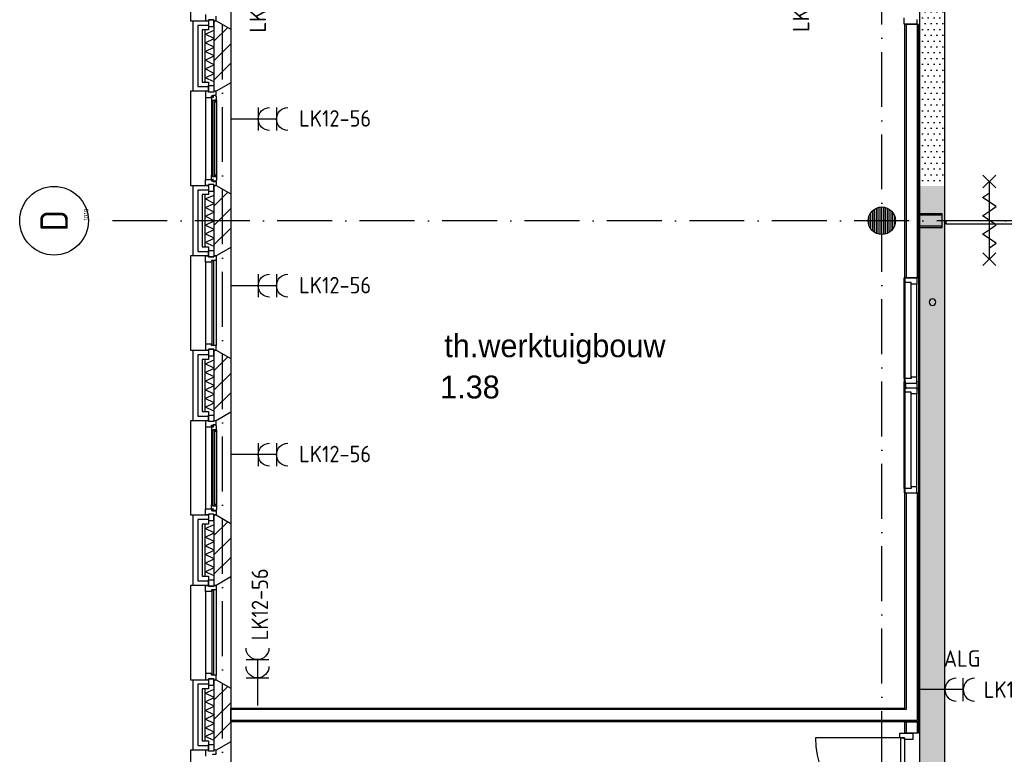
# Model space of a CAD drawing. Header units: millimetres. Extents: x 84333 to 241285, y -2244 to 84291.
# Tile 19 of 74: x 121504 to 132255, y 21345 to 29373. Entities that reach past the tile are written whole.
import ezdxf
from ezdxf.enums import TextEntityAlignment as Align

# ---------------------------------------------------------------- set-up
doc = ezdxf.new("R2010")
doc.units = ezdxf.units.MM
doc.header["$LTSCALE"] = 100
doc.linetypes.add('DASHDOT', pattern=[9, 6, -1.5, 0, -1.5])
doc.layers.get('0').update_dxf_attribs({"linetype": 'CONTINUOUS'})
for name, color, linetype in [('AFDELING', 4, 'CONTINUOUS'), ('AL$2----_RENVOOI', 7, 'CONTINUOUS'), ('AL$7----_STRAMIEN', 1, 'DASHDOT'), ('AL21----_BUITENWAND', 4, 'CONTINUOUS'), ('AL21K---_ISOLATIE', 1, 'CONTINUOUS'), ('AL22----_BINNENWAND', 7, 'CONTINUOUS'), ('AL28----_KONSTRUKTIE', 3, 'CONTINUOUS'), ('AL31----_BUITENKOZ', 7, 'CONTINUOUS'), ('AL32----_BINNENKOZ', 7, 'CONTINUOUS'), ('AL32----_DRAAIRICHTING', 1, 'CONTINUOUS'), ('AL65----_BEVEILIGING', 7, 'CONTINUOUS'), ('ALN-----_BLOCKNAAM', 2, 'CONTINUOUS'), ('ALXA3---_VOLZWART', 14, 'CONTINUOUS'), ('ALXAA---_GEWBETON', 12, 'CONTINUOUS'), ('ALXAB---_PREFABBETON', 1, 'CONTINUOUS'), ('BOUW', 8, 'CONTINUOUS'), ('EB63103-_ATTRIB', 2, 'CONTINUOUS'), ('EL63103-_LICHT-WCD230V', 3, 'CONTINUOUS'), ('EL6441--_DATACOM', 3, 'CONTINUOUS'), ('KABELGGOOT1', 8, 'CONTINUOUS')]:
    doc.layers.add(name, color=color, linetype=linetype)
doc.styles.add('1_8', font='ISO', dxfattribs={"height": 1.8})
doc.styles.add('BURO-025', font='BUROFONT.shx', dxfattribs={"height": 250})
doc.styles.add('NORATT', font='isocp.shx')
doc.styles.get("Standard").update_dxf_attribs({"font": 'iso.shx'})
doc.styles.add('TECHNIC', font='technic_.ttf')
pattern_1 = [(8e-14, (39793.956, 199192.7), (31.75, 63.5), [0, -63.5])]

# ---------------------------------------------------------------- blocks, each defined once
blk = doc.blocks.new('ES3W2A')
for p, q in [((1.25, 2), (-1.25, 2)), ((0, 2), (0, -3)), ((1.25, 0), (-1.25, 0))]:
    blk.add_line(p, q)
for centre in [(0, 3.25), (0, 1.25)]:
    blk.add_arc(centre, 1.25, 180, 0)
at = {"style": '1_8'}
for tag, flags, p in [('VERMOGEN', 9, (-2.5, 5)), ('GROEP', 8, (0, 5)), ('SCHAK', 8, (2.5, 5)), ('GELIJK', 9, (5, 5)), ('KAST', 9, (7, 5)), ('TAL', 8, (2.5, 5))]:
    blk.add_attdef(tag, text='', height=1.8, rotation=90, dxfattribs=dict(at, flags=flags)).set_placement(p, align=Align.MIDDLE_CENTER)
at = {"style": '1_8', "width": 0.7, "flags": 8}
blk.add_attdef('DOEL', text='', height=1.8, rotation=90, dxfattribs=at).set_placement((-2.5, 5), align=Align.MIDDLE_LEFT)
at = {"style": '1_8', "flags": 9}
blk.add_attdef('M_CODE', text='', height=1.8, dxfattribs=at).set_placement((0, 0), align=Align.MIDDLE_CENTER)
blk = doc.blocks.new('1010')
at = {"layer": 'AL$7----_STRAMIEN', "color": 7, "linetype": 'Continuous'}
blk.add_circle((0, 750), 750, dxfattribs=at)
at = {"layer": 'AL$7----_STRAMIEN', "color": 3, "linetype": 'Continuous'}
blk.add_attdef('STR-NAAM', text='', height=600, rotation=360, dxfattribs=at).set_placement((0, 750), align=Align.MIDDLE)
at = {"layer": 'ALN-----_BLOCKNAAM', "linetype": 'Continuous'}
blk.add_text('1010', height=100, dxfattribs=at).set_placement((0, 0))
blk = doc.blocks.new('A$C13e6995e')
at = {"layer": 'KABELGGOOT1'}
h = blk.add_hatch(dxfattribs=at)
h.set_pattern_fill('DOTS', color=256, scale=40, style=0)
h.set_pattern_definition(pattern_1)
h.paths.add_polyline_path([(47270, 36923), (47000, 36923), (47000, 35878), (47270, 35878)])
h.paths.add_polyline_path([(46621, 36531), (46621, 36331), (46995, 36331), (46995, 36531)])
h.paths.add_polyline_path([(46621, 36331), (46621, 36531), (46145, 36531), (46145, 36331)])
h.paths.add_polyline_path([(47000, 31285), (47270, 31285), (47270, 32865), (47000, 32865)])
h = blk.add_hatch(dxfattribs=at)
h.set_pattern_fill('DOTS', color=256, scale=40, style=0)
h.set_pattern_definition(pattern_1)
h.paths.add_polyline_path([(47270, 31285), (47000, 31285), (47000, 30604), (47270, 30604)])
h = blk.add_hatch(dxfattribs=at)
h.set_pattern_fill('DOTS', color=256, scale=40, style=0)
h.set_pattern_definition(pattern_1)
h.paths.add_polyline_path([(47270, 30166), (47000, 30166), (47000, 29802), (47270, 29802)])
h.paths.add_polyline_path([(47270, 30604), (47000, 30604), (47000, 30166), (47270, 30166)])
h = blk.add_hatch(dxfattribs=at)
h.set_pattern_fill('DOTS', color=256, scale=40, style=0)
h.set_pattern_definition(pattern_1)
h.paths.add_polyline_path([(47270, 29800), (47000, 29800), (47000, 26932), (47270, 26932)])
h.paths.add_polyline_path([(47270, 26932), (47000, 26932), (47000, 23926), (47270, 23926)])
h.paths.add_polyline_path([(47270, 23926), (47000, 23926), (47000, 23210), (46925, 23135), (45721, 23135), (45721, 22935), (46925, 22935), (47000, 22859), (46999, 20839), (47270, 20839), (47270, 22859), (47344, 22934), (50030, 22934), (50105, 22859), (50105, 20839), (50305, 20839), (50305, 22859), (50380, 22934), (54027, 22934), (54102, 22859), (54102, 20839), (54302, 20839), (54302, 22859), (54377, 22934), (55311, 22935), (55311, 23981), (55111, 23981), (55111, 23210), (55049, 23134), (47345, 23134), (47270, 23210)])
at = {"layer": 'AL$2----_RENVOOI', "color": 8, "linetype": 'Continuous'}
for start, end in [(0, 180), (180, 0)]:
    blk.add_arc((47137, 28529), 36, start, end, dxfattribs=at)
at = {"layer": 'AL$7----_STRAMIEN', "color": 1}
for p, q in [((39385, 9360), (39385, 79257)), ((46585, 9961), (46585, 79257)), ((59485, 29420), (37921, 29420))]:
    blk.add_line(p, q, dxfattribs=at)
at = {"layer": 'AL21----_BUITENWAND', "color": 8}
for p, q in [((39065, 30835), (39065, 31605)), ((39065, 31605), (39234, 31605)), ((39234, 31505), (39165, 31505)), ((39165, 31505), (39165, 30935)), ((39234, 31605), (39234, 31505)), ((39165, 30935), (39234, 30935)), ((39234, 30935), (39234, 30835)), ((39234, 30835), (39065, 30835)), ((39065, 29035), (39065, 29805)), ((39065, 29805), (39234, 29805)), ((39234, 29805), (39234, 29705)), ((39234, 29705), (39165, 29705)), ((39165, 29705), (39165, 29135)), ((39234, 29035), (39065, 29035)), ((39165, 29135), (39234, 29135)), ((39234, 29135), (39234, 29035)), ((39065, 27235), (39065, 28005)), ((39065, 28005), (39234, 28005)), ((39234, 28005), (39234, 27905)), ((39234, 27905), (39165, 27905)), ((39165, 27905), (39165, 27335)), ((39165, 27335), (39234, 27335)), ((39234, 27335), (39234, 27235)), ((39234, 27235), (39065, 27235)), ((39065, 25435), (39065, 26205)), ((39065, 26205), (39234, 26205)), ((39234, 26205), (39234, 26105)), ((39234, 26105), (39165, 26105)), ((39165, 26105), (39165, 25535)), ((39165, 25535), (39234, 25535)), ((39234, 25535), (39234, 25435)), ((39234, 25435), (39065, 25435)), ((39065, 23635), (39065, 24405)), ((39065, 24405), (39234, 24405)), ((39234, 24305), (39165, 24305)), ((39165, 24305), (39165, 23735)), ((39234, 24405), (39234, 24305)), ((39165, 23735), (39234, 23735)), ((39234, 23735), (39234, 23635)), ((39234, 23635), (39065, 23635))]:
    blk.add_line(p, q, dxfattribs=at)
at = {"layer": 'AL21K---_ISOLATIE', "color": 8, "linetype": 'Continuous'}
for p, q in [((39195, 30935), (39195, 31505)), ((39295, 30935), (39295, 31505)), ((39195, 31458), (39295, 31501)), ((39295, 31410), (39195, 31458)), ((39195, 31363), (39295, 31410)), ((39295, 31315), (39195, 31363)), ((39195, 31268), (39295, 31315)), ((39295, 31220), (39195, 31268)), ((39195, 31173), (39295, 31220)), ((39295, 31125), (39195, 31173)), ((39195, 31078), (39295, 31125)), ((39295, 31030), (39195, 31078)), ((39195, 30983), (39295, 31030)), ((39295, 30939), (39195, 30983)), ((39195, 29135), (39195, 29705)), ((39195, 29658), (39295, 29701)), ((39295, 29135), (39295, 29705)), ((39295, 29610), (39195, 29658)), ((39195, 29563), (39295, 29610)), ((39295, 29515), (39195, 29563)), ((39195, 29468), (39295, 29515)), ((39295, 29420), (39195, 29468)), ((39195, 29373), (39295, 29420)), ((39295, 29325), (39195, 29373)), ((39195, 29278), (39295, 29325)), ((39295, 29230), (39195, 29278)), ((39195, 29183), (39295, 29230)), ((39295, 29139), (39195, 29183)), ((39195, 27335), (39195, 27905)), ((39195, 27858), (39295, 27901)), ((39295, 27810), (39195, 27858)), ((39295, 27335), (39295, 27905)), ((39195, 27763), (39295, 27810)), ((39295, 27715), (39195, 27763)), ((39195, 27668), (39295, 27715)), ((39295, 27620), (39195, 27668)), ((39195, 27573), (39295, 27620)), ((39295, 27525), (39195, 27573)), ((39195, 27478), (39295, 27525)), ((39295, 27430), (39195, 27478)), ((39195, 27383), (39295, 27430)), ((39295, 27339), (39195, 27383)), ((39195, 25535), (39195, 26105)), ((39195, 26058), (39295, 26101)), ((39295, 26010), (39195, 26058)), ((39295, 25535), (39295, 26105)), ((39195, 25963), (39295, 26010)), ((39295, 25915), (39195, 25963)), ((39195, 25868), (39295, 25915)), ((39295, 25820), (39195, 25868)), ((39195, 25773), (39295, 25820)), ((39295, 25725), (39195, 25773)), ((39195, 25678), (39295, 25725)), ((39295, 25630), (39195, 25678)), ((39195, 25583), (39295, 25630)), ((39295, 25539), (39195, 25583)), ((39195, 23735), (39195, 24305)), ((39195, 24258), (39295, 24301)), ((39295, 23735), (39295, 24305)), ((39295, 24210), (39195, 24258)), ((39195, 24163), (39295, 24210)), ((39295, 24115), (39195, 24163)), ((39195, 24068), (39295, 24115)), ((39295, 24020), (39195, 24068)), ((39195, 23973), (39295, 24020)), ((39295, 23925), (39195, 23973)), ((39195, 23878), (39295, 23925)), ((39295, 23830), (39195, 23878)), ((39195, 23783), (39295, 23830)), ((39295, 23739), (39195, 23783))]:
    blk.add_line(p, q, dxfattribs=at)
at = {"layer": 'AL22----_BINNENWAND', "color": 8}
for p, q in [((46835, 28795), (46835, 31569)), ((46835, 31569), (46985, 31569)), ((46985, 31569), (46985, 28795)), ((47243, 29495), (46985, 29495)), ((46985, 29495), (46985, 29345)), ((47243, 29345), (47243, 29495)), ((46985, 29345), (47243, 29345)), ((46835, 28795), (46835, 26445)), ((46985, 28795), (46835, 28795)), ((46985, 28795), (46985, 26445)), ((46835, 24095), (46835, 26445)), ((46835, 26445), (46985, 26445)), ((46985, 26445), (46985, 23945)), ((39475, 23945), (39475, 24095)), ((39475, 24095), (46835, 24095)), ((46985, 23945), (39475, 23945)), ((46835, 23820), (46835, 23945)), ((46835, 23945), (46985, 23945)), ((46985, 23945), (46985, 23820)), ((46985, 23820), (46835, 23820))]:
    blk.add_line(p, q, dxfattribs=at)
at = {"layer": 'AL22----_BINNENWAND', "color": 8, "linetype": 'Continuous'}
for p, q in [((46850, 31569), (46850, 28795)), ((46970, 31569), (46970, 28795)), ((47243, 29480), (46985, 29480)), ((47243, 29480), (47070, 29480)), ((47243, 29360), (46985, 29360)), ((47243, 29360), (47070, 29360)), ((46850, 26445), (46850, 24080)), ((46970, 26445), (46970, 23960)), ((46850, 24080), (39475, 24080)), ((46970, 23960), (39475, 23960)), ((46850, 23945), (46850, 23820)), ((46970, 23945), (46970, 23820))]:
    blk.add_line(p, q, dxfattribs=at)
at = {"layer": 'AL28----_KONSTRUKTIE', "color": 8}
for p, q in [((39295, 31605), (39315, 31605)), ((39295, 30835), (39295, 31605)), ((39315, 31605), (39475, 31513)), ((39475, 31513), (39475, 30927)), ((39475, 30927), (39315, 30835)), ((39315, 30835), (39295, 30835)), ((39295, 29805), (39315, 29805)), ((39295, 29035), (39295, 29805)), ((39315, 29805), (39475, 29713)), ((39475, 29713), (39475, 29127)), ((39315, 29035), (39295, 29035)), ((39475, 29127), (39315, 29035)), ((39295, 28005), (39315, 28005)), ((39295, 27235), (39295, 28005)), ((39315, 28005), (39475, 27913)), ((39475, 27913), (39475, 27327)), ((39475, 27327), (39315, 27235)), ((39315, 27235), (39295, 27235)), ((39295, 26205), (39315, 26205)), ((39295, 25435), (39295, 26205)), ((39315, 26205), (39475, 26113)), ((39475, 26113), (39475, 25527)), ((39475, 25527), (39315, 25435)), ((39315, 25435), (39295, 25435)), ((39295, 24405), (39315, 24405)), ((39295, 23635), (39295, 24405)), ((39315, 24405), (39475, 24313)), ((39475, 24313), (39475, 23727)), ((39475, 23727), (39315, 23635)), ((39315, 23635), (39295, 23635))]:
    blk.add_line(p, q, dxfattribs=at)
blk.add_circle((46585, 29420), 150, dxfattribs=at)
at = {"layer": 'AL31----_BUITENKOZ', "color": 8}
for p, q in [((39475, 32727), (39475, 31513)), ((39035, 32635), (39035, 31605)), ((39290, 31615), (39234, 31615)), ((39234, 31615), (39234, 31544)), ((39290, 31544), (39290, 31615)), ((39035, 31605), (39065, 31605)), ((39234, 31544), (39290, 31544)), ((39234, 30825), (39234, 30896)), ((39234, 30896), (39290, 30896)), ((39290, 30896), (39290, 30825)), ((39475, 30927), (39475, 29713)), ((39065, 30835), (39035, 30835)), ((39035, 30835), (39035, 29805)), ((39201, 30768), (39201, 29872)), ((39290, 30825), (39234, 30825)), ((39279, 30773), (39264, 30773)), ((39264, 30773), (39264, 30768)), ((39264, 30768), (39264, 30721)), ((39279, 30765), (39279, 30773)), ((39284, 30765), (39279, 30765)), ((39314, 30788), (39284, 30788)), ((39284, 30788), (39284, 30765)), ((39314, 30781), (39314, 30788)), ((39318, 30778), (39314, 30781)), ((39318, 30736), (39318, 30778)), ((39264, 30721), (39264, 29919)), ((39264, 30721), (39277, 30719)), ((39277, 30719), (39277, 30736)), ((39277, 30736), (39318, 30736)), ((39316, 30736), (39302, 30736)), ((39302, 30736), (39302, 30719)), ((39302, 30719), (39316, 30719)), ((39316, 30719), (39316, 30736)), ((39318, 30736), (39318, 29904)), ((39264, 29919), (39277, 29921)), ((39264, 29872), (39264, 29919)), ((39277, 29921), (39277, 29904)), ((39277, 29904), (39318, 29904)), ((39302, 29904), (39302, 29921)), ((39302, 29921), (39316, 29921)), ((39316, 29904), (39302, 29904)), ((39316, 29921), (39316, 29904)), ((39318, 29904), (39318, 29862)), ((39035, 29805), (39065, 29805)), ((39290, 29815), (39234, 29815)), ((39234, 29815), (39234, 29744)), ((39264, 29867), (39264, 29872)), ((39279, 29867), (39264, 29867)), ((39284, 29875), (39279, 29875)), ((39279, 29875), (39279, 29867)), ((39284, 29852), (39284, 29875)), ((39314, 29852), (39284, 29852)), ((39290, 29744), (39290, 29815)), ((39318, 29862), (39314, 29859)), ((39314, 29859), (39314, 29852)), ((39234, 29744), (39290, 29744)), ((39065, 29035), (39035, 29035)), ((39035, 29035), (39035, 28005)), ((39234, 29025), (39234, 29096)), ((39234, 29096), (39290, 29096)), ((39290, 29096), (39290, 29025)), ((39475, 29127), (39475, 27913)), ((39201, 28968), (39201, 28072)), ((39290, 29025), (39234, 29025)), ((39315, 28985), (39315, 28055)), ((39035, 28005), (39065, 28005)), ((39290, 28015), (39234, 28015)), ((39234, 28015), (39234, 27944)), ((39290, 27944), (39290, 28015)), ((39234, 27944), (39290, 27944)), ((39475, 27327), (39475, 26113)), ((39065, 27235), (39035, 27235)), ((39035, 27235), (39035, 26205)), ((39234, 27225), (39234, 27296)), ((39234, 27296), (39290, 27296)), ((39290, 27225), (39234, 27225)), ((39290, 27296), (39290, 27225)), ((39201, 27168), (39201, 26272)), ((39279, 27173), (39264, 27173)), ((39264, 27173), (39264, 27168)), ((39264, 27168), (39264, 27121)), ((39264, 27121), (39264, 26319)), ((39264, 27121), (39277, 27119)), ((39277, 27119), (39277, 27136)), ((39277, 27136), (39318, 27136)), ((39279, 27165), (39279, 27173)), ((39284, 27165), (39279, 27165)), ((39314, 27188), (39284, 27188)), ((39284, 27188), (39284, 27165)), ((39316, 27136), (39302, 27136)), ((39302, 27136), (39302, 27119)), ((39302, 27119), (39316, 27119)), ((39314, 27181), (39314, 27188)), ((39318, 27178), (39314, 27181)), ((39316, 27119), (39316, 27136)), ((39318, 27136), (39318, 27178)), ((39318, 27136), (39318, 26304)), ((39264, 26319), (39277, 26321)), ((39264, 26272), (39264, 26319)), ((39264, 26267), (39264, 26272)), ((39279, 26267), (39264, 26267)), ((39277, 26321), (39277, 26304)), ((39277, 26304), (39318, 26304)), ((39284, 26275), (39279, 26275)), ((39279, 26275), (39279, 26267)), ((39284, 26252), (39284, 26275)), ((39314, 26252), (39284, 26252)), ((39302, 26304), (39302, 26321)), ((39302, 26321), (39316, 26321)), ((39316, 26304), (39302, 26304)), ((39318, 26262), (39314, 26259)), ((39314, 26259), (39314, 26252)), ((39316, 26321), (39316, 26304)), ((39318, 26304), (39318, 26262)), ((39035, 26205), (39065, 26205)), ((39290, 26215), (39234, 26215)), ((39234, 26215), (39234, 26144)), ((39234, 26144), (39290, 26144)), ((39290, 26144), (39290, 26215)), ((39234, 25425), (39234, 25496)), ((39234, 25496), (39290, 25496)), ((39290, 25496), (39290, 25425)), ((39475, 25527), (39475, 24313)), ((39065, 25435), (39035, 25435)), ((39035, 25435), (39035, 24405)), ((39290, 25425), (39234, 25425)), ((39315, 25385), (39315, 24455)), ((39201, 25368), (39201, 24472)), ((39290, 24415), (39234, 24415)), ((39234, 24415), (39234, 24344)), ((39290, 24344), (39290, 24415)), ((39035, 24405), (39065, 24405)), ((39234, 24344), (39290, 24344)), ((39234, 23625), (39234, 23696)), ((39234, 23696), (39290, 23696)), ((39290, 23696), (39290, 23625)), ((39475, 23727), (39475, 22513)), ((39065, 23635), (39035, 23635)), ((39035, 23635), (39035, 22605)), ((39290, 23625), (39234, 23625))]:
    blk.add_line(p, q, dxfattribs=at)
at = {"layer": 'AL31----_BUITENKOZ', "color": 8, "linetype": 'Continuous'}
for p, q in [((39201, 31672), (39201, 31605)), ((39234, 31605), (39234, 31615)), ((39234, 31615), (39290, 31615)), ((39290, 31615), (39290, 31605)), ((39315, 31605), (39315, 31655)), ((39201, 31605), (39234, 31605)), ((39290, 31605), (39290, 31605)), ((39290, 31605), (39315, 31605)), ((39300, 30734), (39279, 30734)), ((39279, 30734), (39279, 29906)), ((39300, 29906), (39300, 30734)), ((39279, 29906), (39300, 29906)), ((47288, 29383), (47288, 29424)), ((47288, 29424), (48229, 29424)), ((48229, 29383), (47288, 29383)), ((39201, 28968), (39201, 29035)), ((39201, 29035), (39234, 29035)), ((39234, 29035), (39234, 29025)), ((39290, 29025), (39290, 29035)), ((39290, 29035), (39290, 29035)), ((39290, 29035), (39315, 29035)), ((39315, 29035), (39315, 28985)), ((39264, 28968), (39201, 28968)), ((39201, 28968), (39201, 28968)), ((39201, 28968), (39201, 28968)), ((39201, 28968), (39201, 28968)), ((39201, 28968), (39201, 28968)), ((39234, 29025), (39290, 29025)), ((39315, 28985), (39264, 28985)), ((39264, 28985), (39264, 28968)), ((39289, 28980), (39268, 28980)), ((39268, 28980), (39268, 28060)), ((39289, 28060), (39289, 28980)), ((39315, 28985), (39315, 28985)), ((39264, 28072), (39201, 28072)), ((39201, 28072), (39201, 28072)), ((39201, 28072), (39201, 28072)), ((39201, 28072), (39201, 28072)), ((39201, 28072), (39201, 28072)), ((39201, 28072), (39201, 28005)), ((39264, 28055), (39264, 28072)), ((39201, 28005), (39234, 28005)), ((39234, 28005), (39234, 28015)), ((39234, 28015), (39290, 28015)), ((39315, 28055), (39264, 28055)), ((39268, 28060), (39289, 28060)), ((39290, 28015), (39290, 28005)), ((39290, 28005), (39290, 28005)), ((39290, 28005), (39315, 28005)), ((39315, 28055), (39315, 28055)), ((39315, 28005), (39315, 28055)), ((39300, 27134), (39279, 27134)), ((39279, 27134), (39279, 26306)), ((39300, 26306), (39300, 27134)), ((39279, 26306), (39300, 26306)), ((39201, 25368), (39201, 25435)), ((39201, 25435), (39234, 25435)), ((39234, 25435), (39234, 25425)), ((39234, 25425), (39290, 25425)), ((39315, 25385), (39264, 25385)), ((39264, 25385), (39264, 25368)), ((39289, 25380), (39268, 25380)), ((39268, 25380), (39268, 24460)), ((39289, 24460), (39289, 25380)), ((39290, 25425), (39290, 25435)), ((39290, 25435), (39290, 25435)), ((39290, 25435), (39315, 25435)), ((39315, 25435), (39315, 25385)), ((39315, 25385), (39315, 25385)), ((39264, 25368), (39201, 25368)), ((39201, 25368), (39201, 25368)), ((39201, 25368), (39201, 25368)), ((39201, 25368), (39201, 25368)), ((39201, 25368), (39201, 25368)), ((39264, 24472), (39201, 24472)), ((39201, 24472), (39201, 24472)), ((39201, 24472), (39201, 24472)), ((39201, 24472), (39201, 24472)), ((39201, 24472), (39201, 24472)), ((39201, 24472), (39201, 24405)), ((39234, 24405), (39234, 24415)), ((39234, 24415), (39290, 24415)), ((39264, 24455), (39264, 24472)), ((39315, 24455), (39264, 24455)), ((39268, 24460), (39289, 24460)), ((39290, 24415), (39290, 24405)), ((39315, 24455), (39315, 24455)), ((39315, 24405), (39315, 24455)), ((39201, 24405), (39234, 24405)), ((39290, 24405), (39290, 24405)), ((39290, 24405), (39315, 24405))]:
    blk.add_line(p, q, dxfattribs=at)
at = {"layer": 'AL32----_BINNENKOZ', "color": 8}
for p, q in [((46828, 31569), (46828, 31636)), ((46967, 31619), (46967, 31569)), ((46967, 31569), (46828, 31569)), ((39234, 30835), (39201, 30835)), ((39201, 30835), (39201, 30768)), ((39201, 30768), (39264, 30768)), ((39234, 30825), (39234, 30835)), ((39290, 30825), (39234, 30825)), ((39264, 30768), (39264, 30785)), ((39264, 30785), (39279, 30785)), ((39279, 30785), (39279, 30791)), ((39279, 30791), (39315, 30791)), ((39315, 30835), (39290, 30835)), ((39290, 30835), (39290, 30825)), ((39315, 30791), (39315, 30835)), ((39201, 29805), (39201, 29872)), ((39201, 29872), (39264, 29872)), ((39234, 29805), (39201, 29805)), ((39290, 29815), (39234, 29815)), ((39234, 29815), (39234, 29805)), ((39264, 29872), (39264, 29855)), ((39264, 29855), (39279, 29855)), ((39279, 29855), (39279, 29849)), ((39279, 29849), (39315, 29849)), ((39290, 29805), (39290, 29815)), ((39315, 29805), (39290, 29805)), ((39315, 29849), (39315, 29805)), ((46828, 28795), (46967, 28795)), ((46828, 28745), (46828, 28795)), ((46904, 28745), (46828, 28745)), ((46828, 27695), (46828, 28745)), ((46904, 28728), (46904, 28745)), ((46967, 28728), (46904, 28728)), ((46904, 27712), (46904, 28728)), ((46967, 28795), (46967, 28728)), ((46967, 27712), (46967, 28728)), ((46904, 27695), (46828, 27695)), ((46828, 27695), (46828, 27645)), ((46828, 27645), (46967, 27645)), ((46829, 27645), (46829, 27658)), ((46829, 27658), (46847, 27658)), ((46829, 27583), (46829, 27645)), ((46847, 27595), (46847, 27645)), ((46847, 27645), (46853, 27645)), ((46967, 27712), (46904, 27712)), ((46904, 27712), (46904, 27695)), ((46967, 27645), (46967, 27712)), ((46972, 27645), (46967, 27645)), ((46990, 27658), (46972, 27658)), ((46972, 27595), (46972, 27645)), ((46990, 27645), (46990, 27658)), ((46990, 27583), (46990, 27645)), ((46828, 27595), (46967, 27595)), ((46828, 27545), (46828, 27595)), ((46904, 27545), (46828, 27545)), ((46828, 26495), (46828, 27545)), ((46847, 27583), (46829, 27583)), ((46853, 27595), (46847, 27595)), ((46847, 27595), (46847, 27583)), ((46904, 27528), (46904, 27545)), ((46967, 27528), (46904, 27528)), ((46904, 26512), (46904, 27528)), ((46967, 27595), (46972, 27595)), ((46967, 27595), (46967, 27528)), ((46967, 26512), (46967, 27528)), ((46972, 27595), (46972, 27583)), ((46972, 27583), (46990, 27583)), ((39234, 27235), (39201, 27235)), ((39201, 27235), (39201, 27168)), ((39234, 27225), (39234, 27235)), ((39290, 27225), (39234, 27225)), ((39315, 27235), (39290, 27235)), ((39290, 27235), (39290, 27225)), ((39315, 27191), (39315, 27235)), ((39201, 27168), (39264, 27168)), ((39264, 27168), (39264, 27185)), ((39264, 27185), (39279, 27185)), ((39279, 27185), (39279, 27191)), ((39279, 27191), (39315, 27191)), ((46904, 26495), (46828, 26495)), ((46828, 26495), (46828, 26445)), ((46967, 26512), (46904, 26512)), ((46904, 26512), (46904, 26495)), ((46967, 26445), (46967, 26512)), ((46828, 26445), (46967, 26445)), ((39201, 26205), (39201, 26272)), ((39201, 26272), (39264, 26272)), ((39264, 26272), (39264, 26255)), ((39264, 26255), (39279, 26255)), ((39279, 26255), (39279, 26249)), ((39279, 26249), (39315, 26249)), ((39315, 26249), (39315, 26205)), ((39234, 26205), (39201, 26205)), ((39290, 26215), (39234, 26215)), ((39234, 26215), (39234, 26205)), ((39290, 26205), (39290, 26215)), ((39315, 26205), (39290, 26205)), ((46783, 23770), (46783, 23820)), ((46783, 23820), (46922, 23820)), ((46834, 23770), (46783, 23770)), ((46794, 22836), (46794, 23770)), ((46794, 23770), (46834, 23770)), ((46834, 23753), (46834, 23770)), ((46834, 23770), (46834, 22836)), ((46922, 23820), (46922, 23753)), ((46922, 23753), (46834, 23753)), ((39234, 23635), (39201, 23635)), ((39201, 23635), (39201, 23568)), ((39234, 23625), (39234, 23635)), ((39290, 23625), (39234, 23625)), ((39279, 23585), (39279, 23591)), ((39279, 23591), (39315, 23591)), ((39315, 23635), (39290, 23635)), ((39290, 23635), (39290, 23625)), ((39315, 23591), (39315, 23635))]:
    blk.add_line(p, q, dxfattribs=at)
at = {"layer": 'AL32----_DRAAIRICHTING', "color": 8}
blk.add_line((46794, 23770), (45860, 23770), dxfattribs=at)
blk.add_arc((46794, 23770), 934, 180, 270, dxfattribs=at)
at = {"layer": 'AL65----_BEVEILIGING', "color": 8, "linetype": 'Continuous'}
for points in [[(47829, 29779), (47689, 29919)], [(47689, 29779), (47829, 29919)], [(47759, 28999), (47759, 29849)], [(47759, 29524), (47834, 29574), (47684, 29674), (47759, 29724)], [(47759, 29324), (47834, 29374), (47684, 29474), (47759, 29524)], [(47759, 29124), (47834, 29174), (47684, 29274), (47759, 29324)], [(47829, 28929), (47689, 29069)], [(47689, 28929), (47829, 29069)]]:
    blk.add_lwpolyline(points, dxfattribs=at)
at = {"layer": 'ALXA3---_VOLZWART', "color": 8}
for p, q in [((39234, 31555), (39115, 31555)), ((39115, 31555), (39115, 30885)), ((39115, 30885), (39234, 30885)), ((39234, 29755), (39115, 29755)), ((39115, 29755), (39115, 29085)), ((39115, 29085), (39234, 29085)), ((39234, 27955), (39115, 27955)), ((39115, 27955), (39115, 27285)), ((39115, 27285), (39234, 27285)), ((39234, 26155), (39115, 26155)), ((39115, 26155), (39115, 25485)), ((39115, 25485), (39234, 25485)), ((39234, 24355), (39115, 24355)), ((39115, 24355), (39115, 23685)), ((39115, 23685), (39234, 23685))]:
    blk.add_line(p, q, dxfattribs=at)
at = {"layer": 'ALXAA---_GEWBETON', "color": 8}
for p, q in [((46565, 29271), (46565, 29569)), ((46585, 29270), (46585, 29570)), ((46605, 29271), (46605, 29569)), ((46445, 29366), (46445, 29474)), ((46465, 29330), (46465, 29510)), ((46485, 29308), (46485, 29532)), ((46505, 29293), (46505, 29547)), ((46525, 29283), (46525, 29558)), ((46545, 29275), (46545, 29565)), ((46625, 29275), (46625, 29565)), ((46645, 29283), (46645, 29558)), ((46665, 29293), (46665, 29547)), ((46685, 29308), (46685, 29532)), ((46705, 29330), (46705, 29510)), ((46725, 29366), (46725, 29474))]:
    blk.add_line(p, q, dxfattribs=at)
at = {"layer": 'ALXAB---_PREFABBETON', "color": 8}
for p, q in [((39295, 31596), (39304, 31605)), ((39295, 31384), (39443, 31531)), ((39295, 31172), (39475, 31352)), ((39295, 30960), (39475, 31140)), ((39295, 29796), (39304, 29805)), ((39295, 29584), (39443, 29731)), ((39295, 29372), (39475, 29552)), ((39295, 29160), (39475, 29340)), ((39295, 27996), (39304, 28005)), ((39295, 27784), (39443, 27931)), ((39295, 27572), (39475, 27752)), ((39295, 27360), (39475, 27540)), ((39295, 26196), (39304, 26205)), ((39295, 25984), (39443, 26131)), ((39295, 25772), (39475, 25952)), ((39295, 25560), (39475, 25740)), ((39295, 24396), (39304, 24405)), ((39295, 24184), (39443, 24331)), ((39295, 23972), (39475, 24152)), ((39295, 23760), (39475, 23940))]:
    blk.add_line(p, q, dxfattribs=at)
at = {"layer": 'KABELGGOOT1'}
for p, q in [((47000, 23210, 3650), (47000, 37825, 3650)), ((47270, 37825, 3650), (47270, 23210, 3650))]:
    blk.add_line(p, q, dxfattribs=at)
at = {"layer": 'AL$7----_STRAMIEN', "xscale": 0.5, "yscale": 0.5, "zscale": 0.5, "rotation": 90.00000000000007}
blk.add_blockref('1010', (37921, 29420), dxfattribs=at).add_auto_attribs({'STR-NAAM': 'D'})
at = {"layer": 'AFDELING', "color": 8, "style": 'TECHNIC'}
for p in [(92219, 54468), (58038, 41625), (88108, 41444)]:
    blk.add_attdef('VIDE', text='', height=500, dxfattribs=at).set_placement(p, align=Align.CENTER)
blk.add_attdef('VIDE', text='', height=500, rotation=90, dxfattribs=at).set_placement((75129, 25766), align=Align.CENTER)
at = {"layer": 'BOUW', "style": 'BURO-025'}
for s, p in [('th.werktuigbouw', (41807, 27929)), ('1.38', (41762, 27478))]:
    blk.add_text(s, height=250, dxfattribs=at).set_placement(p)

msp = doc.modelspace()

# ---------------------------------------------------------------- block references
at = {"layer": 'EL63103-_LICHT-WCD230V'}
ref = msp.add_blockref('ES3W2A', (124100, 30372), dxfattribs=dict(at, xscale=100, yscale=100, zscale=100, rotation=180))
ref.add_attrib('GROEP', 'LK12-56', dxfattribs={"layer": 'EB63103-_ATTRIB', "color": 1, "height": 180, "rotation": 90, "style": '1_8', "flags": 8}).set_placement((124104, 30019), align=Align.MIDDLE_RIGHT)
ref = msp.add_blockref('ES3W2A', (130031, 30372), dxfattribs=dict(at, xscale=100, yscale=100, zscale=100, rotation=180))
ref.add_attrib('GROEP', 'LK12-50', dxfattribs={"layer": 'EB63103-_ATTRIB', "color": 1, "height": 180, "rotation": 90, "style": '1_8', "flags": 8}).set_placement((130035, 30019), align=Align.MIDDLE_RIGHT)
ref = msp.add_blockref('ES3W2A', (124108, 28287), dxfattribs=dict(at, xscale=-100, yscale=100, zscale=100, rotation=270))
ref.add_attrib('GROEP', 'LK12-56', dxfattribs={"layer": 'EB63103-_ATTRIB', "color": 1, "height": 180, "style": 'NORATT', "flags": 8}).set_placement((125341, 28294), align=Align.MIDDLE_RIGHT)
ref = msp.add_blockref('ES3W2A', (124108, 26466), dxfattribs=dict(at, xscale=-100, yscale=100, zscale=100, rotation=270))
ref.add_attrib('GROEP', 'LK12-56', dxfattribs={"layer": 'EB63103-_ATTRIB', "color": 1, "height": 180, "style": 'NORATT', "flags": 8}).set_placement((125341, 26472), align=Align.MIDDLE_RIGHT)
ref = msp.add_blockref('ES3W2A', (124108, 24620), dxfattribs=dict(at, xscale=-100, yscale=100, zscale=100, rotation=270))
ref.add_attrib('GROEP', 'LK12-56', dxfattribs={"layer": 'EB63103-_ATTRIB', "color": 1, "height": 180, "style": 'NORATT', "flags": 8}).set_placement((125341, 24627), align=Align.MIDDLE_RIGHT)
ref = msp.add_blockref('ES3W2A', (124100, 22180), dxfattribs=dict(at, xscale=-100, yscale=100, zscale=100))
ref.add_attrib('GROEP', 'LK12-56', dxfattribs={"layer": 'EB63103-_ATTRIB', "color": 1, "height": 180, "rotation": 90, "style": '1_8', "flags": 8}).set_placement((124126, 23377), align=Align.MIDDLE_RIGHT)
ref = msp.add_blockref('ES3W2A', (131606, 22052), dxfattribs=dict(at, xscale=100, yscale=100, zscale=100, rotation=270))
ref.add_attrib('DOEL', 'ALG', dxfattribs={"layer": 'EB63103-_ATTRIB', "color": 1, "height": 180, "style": '1_8', "flags": 8}).set_placement((131594, 22392), align=Align.MIDDLE_LEFT)
ref.add_attrib('GROEP', 'LK12-51', dxfattribs={"layer": 'EB63103-_ATTRIB', "color": 1, "height": 180, "style": '1_8', "flags": 8}).set_placement((132031, 22052), align=Align.MIDDLE_LEFT)
at = {"layer": 'EL6441--_DATACOM'}
msp.add_blockref('A$C13e6995e', (84333, -2244), dxfattribs=at)

doc.saveas('drawing.dxf')
